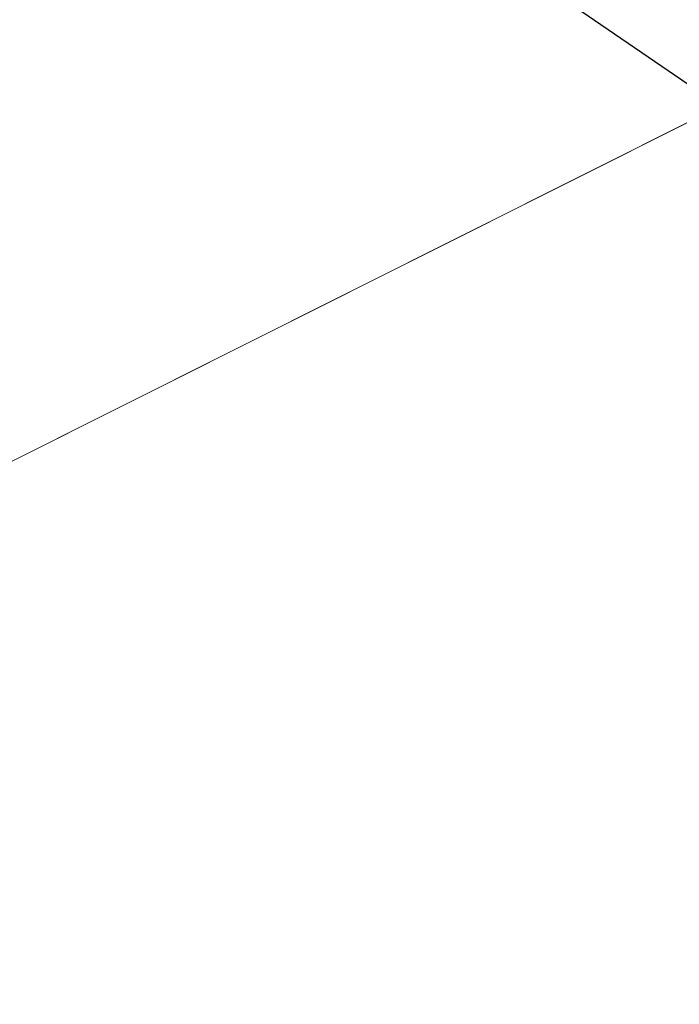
# Model space of a CAD drawing. Header units: metres. Extents: x 163628 to 168255, y 402691 to 405367.
# Tile 246 of 256: x 165504.68 to 165505.423, y 403936.82 to 403937.93. Entities that reach past the tile are written whole.
import ezdxf
from ezdxf import colors
from ezdxf.entities.mleader import LeaderData, LeaderLine
from ezdxf.math import Vec2, Vec3

# ---------------------------------------------------------------- set-up
doc = ezdxf.new("R2010")
doc.units = ezdxf.units.M
doc.layers.add('X-CA190022.004-UO-BBM_bebording bebakening markering_v0.1$0$X-XX-AL-T25', color=7, linetype='Continuous', lineweight=25)
doc.layers.add('X-CA190022.004-UO-KAD_Percelen$0$B-WE-KG-GRENS_PERCEEL-GV', color=150, linetype='Continuous', lineweight=9)
doc.styles.add('X-CA190022.004-UO-BBM_bebording bebakening markering_v0.1$0$NLCS-ISO-M200-T25', font='NLCS-ISO.ttf', dxfattribs={"height": 0.5})

# ---------------------------------------------------------------- blocks, each defined once
blk = doc.blocks.new('X-CA190022.004-UO-BBM_bebording bebakening markering_v0.1$0$_Dot')
at = {"color": 0, "linetype": 'ByBlock', "const_width": 0.5}
blk.add_lwpolyline([(-0.25, 0, 1), (0.25, 0, 1)], format="xyb", close=True, dxfattribs=at)

msp = doc.modelspace()

# ---------------------------------------------------------------- linework, layer by layer
at = {"layer": 'X-CA190022.004-UO-KAD_Percelen$0$B-WE-KG-GRENS_PERCEEL-GV', "flags": 128}
msp.add_lwpolyline([(165177.83, 403840.55), (165196.7, 403790), (165276.2, 403826.7), (165276.248, 403824.924), (165276.3, 403823), (165372.327, 403871.117), (165507.8, 403939), (165504.3, 403942.15), (165497.079, 403937.449), (165489.46, 403932.49), (165323.1, 403852.205), (165220.21, 403802.55), (165215.14, 403802.41), (165211.94, 403806.63), (165196.73, 403847.93), (165189.77, 403851.96)], dxfattribs=at)
msp.add_lwpolyline([(165513.006, 403935.006), (165507.8, 403939), (165372.327, 403871.117), (165504.764, 403934.187), (165505.996, 403931.629)], close=True, dxfattribs=at)

# ---------------------------------------------------------------- next in the draw order: leaders
at = {"layer": 'X-CA190022.004-UO-BBM_bebording bebakening markering_v0.1$0$X-XX-AL-T25'}
ml = msp.add_multileader_mtext('Standard', dxfattribs=at)
ml.set_content('', color=256, style='X-CA190022.004-UO-BBM_bebording bebakening markering_v0.1$0$NLCS-ISO-M200-T25')
ml.set_leader_properties(color=256, linetype='ByLayer', lineweight=-1)
ml.set_arrow_properties(name='X-CA190022.004-UO-BBM_bebording bebakening markering_v0.1$0$_Dot')
ml.build(insert=Vec2(0, 0))
ml.multileader.update_dxf_attribs({"text_attachment_direction": 1, "text_left_attachment_type": 5, "text_right_attachment_type": 5, "dogleg_length": 0.5, "arrow_head_size": 0.2})
ctx = ml.context
ctx.base_point, ctx.char_height, ctx.arrow_head_size, ctx.landing_gap_size, ctx.plane_origin, ctx.plane_x_axis, ctx.plane_y_axis = Vec3(165503.7649, 403938.9998), 0.5, 0.2, 0.18, Vec3(165515.0943, 403936.7327), Vec3(0.999435, -0.033619), Vec3(0.033619, 0.999435)
ctx.left_attachment, ctx.right_attachment = 5, 5
notes = []
notes.append((ctx, [(0, (1, 1, 0), (165503.7649, 403938.9998), (0.999435, -0.033619), 0, [(0, [(165508.367, 403935.845)], 0, [])])]))
ctx.mtext.insert, ctx.mtext.text_direction, ctx.mtext.rotation, ctx.mtext.flow_direction = Vec3(165503.7878, 403939.6794), Vec3(0.999435, -0.033619), 6.24956, 5
ctx.mtext.has_bg_fill, ctx.mtext.bg_color, ctx.mtext.bg_scale_factor, ctx.mtext.bg_transparency, ctx.mtext.use_window_bg_color = 1, -1027028792, 1.5, 0, 1
for ctx, leaders in notes:
    for number, flags, end, landing, length, lines in leaders:
        leader = LeaderData()
        leader.index, (leader.has_last_leader_line, leader.has_dogleg_vector, leader.attachment_direction) = number, flags
        leader.last_leader_point, leader.dogleg_vector, leader.dogleg_length = Vec3(end), Vec3(landing), length
        for number, points, colour, breaks in lines:
            line = LeaderLine()
            line.index, line.vertices, line.color, line.breaks = number, Vec3.list(points), colors.encode_raw_color(colour), breaks
            leader.lines.append(line)
        ctx.leaders.append(leader)

doc.saveas('drawing.dxf')
